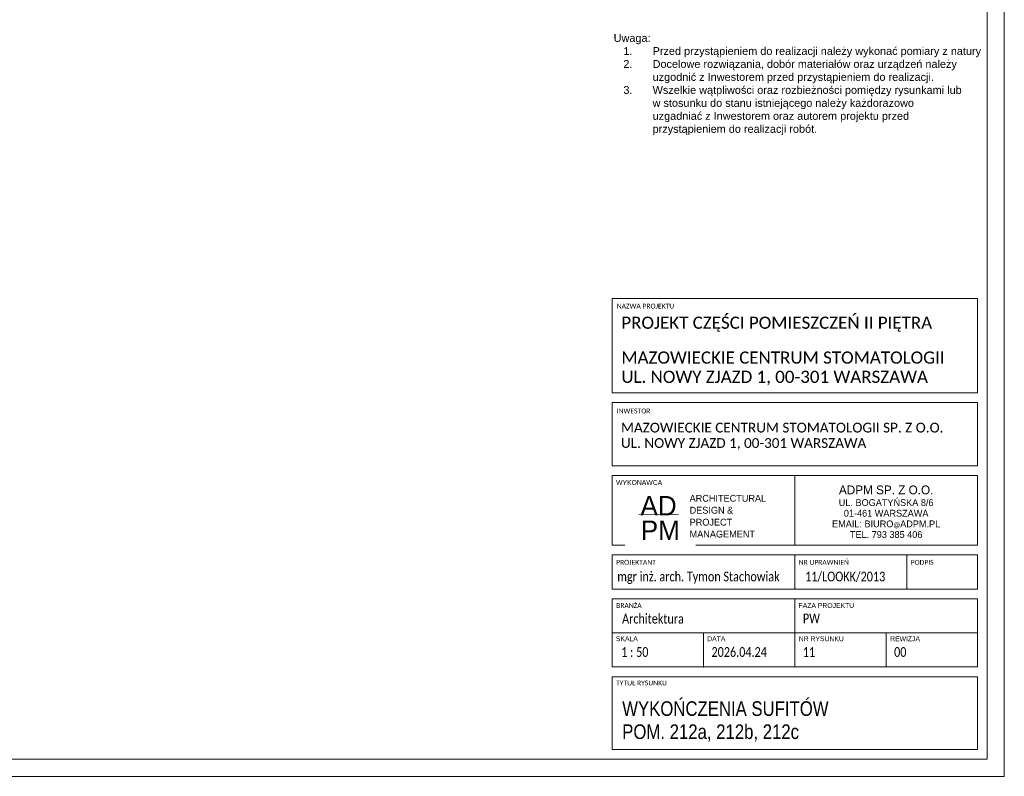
# Model space of a CAD drawing. Header units: centimetres. Extents: x 695802 to 711011, y 25963 to 44188.
# Tile 157 of 157: x 705142 to 706153, y 37777 to 38554. Entities that reach past the tile are written whole.
import ezdxf

# ---------------------------------------------------------------- set-up
doc = ezdxf.new("R2010")
doc.units = ezdxf.units.CM
doc.layers.get('0').update_dxf_attribs({"lineweight": 9})
doc.layers.add('Obrys powierzchni', color=50, linetype='Continuous', lineweight=9, plot=False)
doc.layers.add('S3_opisy', color=171, linetype='Continuous', lineweight=5)
doc.layers.add('S3_ramka', color=7, linetype='Continuous', lineweight=5)
doc.styles.add('Arial Narrow_4', font='ARIALN.TTF', dxfattribs={"height": 0.2})
doc.styles.add('Arial Narrow_5', font='ARIALN.TTF', dxfattribs={"height": 0.3})
doc.styles.add('Arial Narrow_7', font='ARIALN.TTF', dxfattribs={"height": 0.25})
doc.styles.add('Arial_4', font='arial.ttf', dxfattribs={"height": 0.1})
doc.styles.add('Arial_5', font='arial.ttf', dxfattribs={"height": 0.15})
doc.styles.get("Standard").update_dxf_attribs({"font": 'romans.shx'})

# ---------------------------------------------------------------- blocks, each defined once
blk = doc.blocks.new('zw$7FBA')
at = {"lineweight": 0, "ltscale": 1.6}
blk.add_line((-197.5, 291.4), (-197.5, 219.8), dxfattribs=at)
at = {"layer": 'S3_ramka'}
for p, q in [((-385, 376.4), (-385, 473.1)), ((-385, 473.1), (-10, 473.1)), ((-10, 376.4), (-10, 473.1)), ((-385, 376.4), (-10, 376.4)), ((-385, 301.4), (-385, 366.4)), ((-385, 366.4), (-10, 366.4)), ((-10, 301.4), (-10, 366.4)), ((-385, 301.4), (-10, 301.4)), ((-385, 291.4), (-10, 291.4)), ((-385, 219.8), (-385, 291.4)), ((-10, 219.8), (-10, 291.4)), ((-385, 219.8), (-10, 219.8)), ((-385, 174.8), (-385, 209.8)), ((-385, 209.8), (-10, 209.8)), ((-197.5, 174.8), (-197.5, 209.8)), ((-82.5, 174.8), (-82.5, 209.8)), ((-10, 174.8), (-10, 209.8)), ((-10, 174.8), (-385, 174.8)), ((-385, 164.8), (-385, 94.8)), ((-385, 164.8), (-10, 164.8)), ((-197.5, 164.8), (-197.5, 94.8)), ((-10, 164.8), (-10, 94.8)), ((-385, 129.8), (-10, 129.8)), ((-385, 94.8), (-10, 94.8)), ((-385, 84.8), (-385, 10)), ((-385, 84.8), (-10, 84.8)), ((-10, 84.8), (-10, 10)), ((-385, 10), (-10, 10))]:
    blk.add_line(p, q, dxfattribs=at)
for s, insert, char_height, width, attachment_point, line_spacing_factor, style in [('{\\A1;\\fCalibri Light|b0|i0|c238|p34;\\C7;MAZOWIECKIE CENTRUM STOMATOLOGII\\PUL. NOWY ZJAZD 1, 00-301 WARSZAWA}', (-375.7, 418.8), 12.5, 331.75, 1, 0.949189, 'Arial Narrow_7'), ('{\\A1;\\fCalibri Light|b0|i0|c238|p34;\\C7;MAZOWIECKIE CENTRUM STOMATOLOGII SP. Z O.O.\\PUL. NOWY ZJAZD 1, 00-301 WARSZAWA}', (-376.1, 345.6), 10, 380.079, 1, 0.949189, 'Arial Narrow_4'), ('\\pxqc,t7.937503,15.874997,23.8125,31.750003,39.687497,47.625,55.562504,63.499997,71.4375,79.375003,87.312497,95.25,103.187503,111.124997,119.0625,127.000003,134.937497,142.875,150.812503,158.749997,166.6875,174.625003,182.562497,190.5,198.437503,206.374997,214.3125,222.250004,230.187497,238.125,246.062503,253.999997;{\\fTw Cen MT|b0|i0|c238|p34;\\H1.125x;ADPM SP. Z O.O.\\P\\H0.777778x;UL. BOGATYŃSKA 8/6 \\P01-461 WARSZAWA\\PEMAIL: BIURO\\H0.714286x;@\\H1.4x;ADPM.PL\\PTEL. 793 385 406}', (-103.8, 254.2), 8, 187.5, 5, 0.936439, 'Arial_5'), ('\\pxsm1.05,qc;{\\fTw Cen MT|b0|i0|c238|p34;AD}', (-337.5, 260.4), 20, 52.507, 5, 0.936439, 'Arial_5')]:
    blk.add_mtext(s, dxfattribs=dict(at, insert=insert, char_height=char_height, width=width, attachment_point=attachment_point, line_spacing_factor=line_spacing_factor, style=style))
at = {"layer": 'S3_ramka', "char_height": 5, "attachment_point": 1, "style": 'Arial_4', "bg_fill": 3, "box_fill_scale": 1.25, "bg_fill_color": 256, "bg_fill_true_color": 13158600, "bg_fill_transparency": 0}
for s, insert, width, line_spacing_factor in [('\\pxt12.7,25.4,38.1,50.8,63.5,76.2,88.9,101.6,114.3,127,139.7,152.4,165.1,177.8,190.5,203.2,215.9,228.6,241.3,254,266.7,279.4,292.1,304.8,317.5,330.2,342.9,355.6,368.3,381,393.7,406.4;{\\fCalibri|b0|i0|c238|p34;NAZWA PROJEKTU}', (-380.4, 467.9), 95.6, 0.936439), ('\\pxt12.7,25.4,38.1,50.8,63.5,76.2,88.9,101.6,114.3,127,139.7,152.4,165.1,177.8,190.5,203.2,215.9,228.6,241.3,254,266.7,279.4,292.1,304.8,317.5,330.2,342.9,355.6,368.3,381,393.7,406.4;{\\fCalibri|b0|i0|c238|p34;INWESTOR }', (-380.4, 360.2), 98.25, 0.936439), ('{\\fCalibri|b0|i0|c238|p34;}WYKONAWCA', (-381.1, 286.7), 98.25, 0.936439), ('\\pxt12.7,25.4,38.1,50.8,63.5,76.2,88.9,101.6,114.3,127,139.7,152.4,165.1,177.8,190.5,203.2,215.9,228.6,241.3,254,266.7,279.4,292.1,304.8,317.5,330.2,342.9,355.6,368.3,381,393.7,406.4;{\\fCalibri|b0|i0|c238|p34;PROJEKTANT}', (-381.1, 204.8), 94.25, 0.936439), ('\\pxt12.7,25.4,38.1,50.8,63.5,76.2,88.9,101.6,114.3,127,139.7,152.4,165.1,177.8,190.5,203.2,215.9,228.6,241.3,254,266.7,279.4,292.1,304.8,317.5,330.2,342.9,355.6,368.3,381,393.7,406.4;{\\fCalibri|b0|i0|c238|p34;NR UPRAWNIEŃ}', (-193.6, 204.8), 94.25, 0.936439), ('\\pxt12.7,25.4,38.1,50.8,63.5,76.2,88.9,101.6,114.3,127,139.7,152.4,165.1,177.8,190.5,203.2,215.9,228.6,241.3,254,266.7,279.4,292.1,304.8,317.5,330.2,342.9,355.6,368.3,381,393.7,406.4;{\\fCalibri|b0|i0|c238|p34;PODPIS}', (-78.6, 204.8), 55.45, 0.936439), ('\\pxt1.25,2.5,3.75,5,6.25,7.5,8.75,10,11.25,12.5,13.75,15,16.25,17.5,18.75,20,21.25,22.5,23.75,25,26.25,27.5,28.75,30,31.25,32.5,33.75,35,36.25,37.5,38.75,40;{\\fCalibri|b0|i0|c238|p34;BRANŻA}', (-381, 160.4), 94.25, 0.949189), ('\\pxt1.25,2.5,3.75,5,6.25,7.5,8.75,10,11.25,12.5,13.75,15,16.25,17.5,18.75,20,21.25,22.5,23.75,25,26.25,27.5,28.75,30,31.25,32.5,33.75,35,36.25,37.5,38.75,40;{FAZA PROJEKTU}', (-193.7, 160.4), 94.25, 0.949189), ('\\pxt1.25,2.5,3.75,5,6.25,7.5,8.75,10,11.25,12.5,13.75,15,16.25,17.5,18.75,20,21.25,22.5,23.75,25,26.25,27.5,28.75,30,31.25,32.5,33.75,35,36.25,37.5,38.75,40;{SKALA}', (-381.3, 126.3), 94.25, 0.949189), ('\\pxt1.25,2.5,3.75,5,6.25,7.5,8.75,10,11.25,12.5,13.75,15,16.25,17.5,18.75,20,21.25,22.5,23.75,25,26.25,27.5,28.75,30,31.25,32.5,33.75,35,36.25,37.5,38.75,40;NR RYSUNKU', (-193.5, 126.3), 94.25, 0.949189), ('\\pxt1.25,2.5,3.75,5,6.25,7.5,8.75,10,11.25,12.5,13.75,15,16.25,17.5,18.75,20,21.25,22.5,23.75,25,26.25,27.5,28.75,30,31.25,32.5,33.75,35,36.25,37.5,38.75,40;{\\fCalibri|b0|i0|c238|p34;TYTUŁ RYSUNKU }', (-381.1, 80.9), 94.25, 0.949189)]:
    blk.add_mtext(s, dxfattribs=dict(at, insert=insert, width=width, line_spacing_factor=line_spacing_factor))
at = {"layer": 'S3_ramka', "insert": (-335.7, 235.2), "char_height": 20, "width": 52.507, "attachment_point": 5, "line_spacing_factor": 0.936439, "style": 'Arial_5', "bg_fill": 2}
blk.add_mtext('{\\fTw Cen MT|b0|i0|c238|p34;PM}', dxfattribs=at)
at = {"lineweight": 0, "ltscale": 1.6, "const_width": 0.7}
blk.add_lwpolyline([(-358, 251.1), (-316.7, 251.1)], dxfattribs=at)
at = {"layer": 'S3_ramka'}
for p, q in [((-291.3, 129.8), (-291.3, 94.3)), ((-103.8, 129.8), (-103.8, 94.8))]:
    blk.add_line(p, q, dxfattribs=at)
for s, insert, char_height, width, attachment_point, line_spacing_factor, style in [('\\pxql;{\\fCalibri Light|b0|i0|c238|p34;PROJEKT CZĘŚCI POMIESZCZEŃ II PIĘTRA}', (-375.7, 454.6), 12.5, 352.9, 1, 0.949189, 'Arial Narrow_7'), ('\\pxsm1.05,ql;{\\fTw Cen MT|b0|i0|c238|p34;ARCHITECTURAL\\PDESIGN &\\PPROJECT\\PMANAGEMENT}', (-233.6, 249.6), 7, 143.965, 5, 0.936439, 'Arial_5'), ('\\pxql;{\\A1;\\fCalibri Light|b0|i0|c238|p34;\\W0.8;\\C7;mgr inż. arch. Tymon Stachowiak}', (-379.9, 192.7), 10, 199.383, 1, 0.949189, 'Arial Narrow_4'), ('\\pxql;{\\A1;\\fCalibri Light|b0|i0|c238|p34;\\W0.8;\\C7;11/LOOKK/2013}', (-187, 192.7), 10, 123.723, 1, 0.949189, 'Arial Narrow_4'), ('\\pxt6.35,12.7,19.05,25.4,31.75,38.1,44.45,50.8,57.15,63.5,69.85,76.2,82.55,88.9,95.25,101.6,107.95,114.3,120.65,127,133.35,139.7,146.05,152.4,158.75,165.1,171.45,177.8,184.15,190.5,196.85,203.2;{\\fCalibri|b0|i0|c238|p34;\\W0.8;Architektura}', (-374.9, 149.4), 10, 141.9, 1, 0.949189, 'Arial Narrow_4')]:
    blk.add_mtext(s, dxfattribs=dict(at, insert=insert, char_height=char_height, width=width, attachment_point=attachment_point, line_spacing_factor=line_spacing_factor, style=style))
at = {"layer": 'S3_ramka', "char_height": 5, "attachment_point": 1, "line_spacing_factor": 0.949189, "style": 'Arial_4', "bg_fill": 3, "box_fill_scale": 1.25, "bg_fill_color": 256, "bg_fill_true_color": 13158600, "bg_fill_transparency": 0}
for s, insert, width in [('\\pxt1.25,2.5,3.75,5,6.25,7.5,8.75,10,11.25,12.5,13.75,15,16.25,17.5,18.75,20,21.25,22.5,23.75,25,26.25,27.5,28.75,30,31.25,32.5,33.75,35,36.25,37.5,38.75,40;DATA', (-287.5, 126.3), 56.775), ('\\pxt1.25,2.5,3.75,5,6.25,7.5,8.75,10,11.25,12.5,13.75,15,16.25,17.5,18.75,20,21.25,22.5,23.75,25,26.25,27.5,28.75,30,31.25,32.5,33.75,35,36.25,37.5,38.75,40;REWIZJA', (-99.7, 126.3), 64.44)]:
    blk.add_mtext(s, dxfattribs=dict(at, insert=insert, width=width))

msp = doc.modelspace()

# ---------------------------------------------------------------- linework, layer by layer
at = {"layer": 'Obrys powierzchni', "ltscale": 1.6}
for points in [[(704052.6, 39262.3), (706152.6, 39262.3), (706152.6, 37777.3), (704052.6, 37777.3)], [(704070.1, 39244.8), (706135.1, 39244.8), (706135.1, 37794.8), (704070.1, 37794.8)]]:
    msp.add_lwpolyline(points, close=True, dxfattribs=at)

# ---------------------------------------------------------------- texts
at = {"layer": 'S3_opisy', "ltscale": 1.6, "insert": (705751.5, 38539.5), "char_height": 10, "width": 361.023, "attachment_point": 1}
msp.add_mtext('\\pxql;{\\A1;\\fArial|b0|i0|c238|p34;\\H0.8x;Uwaga:\\P\\pi-3,l4,t4;1.^IPrzed przystąpieniem do realizacji należy wykonać pomiary z natury \\P2.^IDocelowe rozwiązania, dobór materiałów oraz urządzeń należy uzgodnić z Inwestorem przed przystąpieniem do realizacji.\\P3.^IWszelkie wątpliwości oraz rozbieżności pomiędzy rysunkami lub w stosunku do stanu istniejącego należy każdorazowo uzgadniać z Inwestorem oraz autorem projektu przed przystąpieniem do realizacji robót.}', dxfattribs=at)
at = {"layer": 'S3_ramka', "insert": (705760.3, 37833.6), "char_height": 15, "width": 343.65, "attachment_point": 4, "line_spacing_factor": 0.949189, "style": 'Arial Narrow_5'}
msp.add_mtext('\\pxt4.23333,8.46667,12.7,16.93333,21.16667,25.4,29.63333,33.86667,38.1,42.33333,46.56667,50.8,55.03333,59.26667,63.5,67.73333,71.96667,76.2,80.43333,84.66667,88.9,93.13333,97.36667,101.6,105.83333,110.06667,114.3,118.53333,122.76667,127,131.23333,135.46667;WYKOŃCZENIA SUFITÓW\\PPOM. 212a, 212b, 212c', dxfattribs=at)

# ---------------------------------------------------------------- next in the draw order: texts
at = {"layer": 'S3_ramka', "char_height": 10, "line_spacing_factor": 0.949189, "style": 'Arial Narrow_4', "bg_fill": 2}
for s, insert, width, attachment_point in [('\\pxt6.35,12.7,19.05,25.4,31.75,38.1,44.45,50.8,57.15,63.5,69.85,76.2,82.55,88.9,95.25,101.6,107.95,114.3,120.65,127,133.35,139.7,146.05,152.4,158.75,165.1,171.45,177.8,184.15,190.5,196.85,203.2;{\\fCalibri|b0|i0|c238|p34;\\W0.8;PW}', (705945.8, 37944.5), 141.9, 1), ('\\pxql,t6.35,12.7,19.05,25.4,31.75,38.1,44.45,50.8,57.15,63.5,69.85,76.2,82.55,88.9,95.25,101.6,107.95,114.3,120.65,127,133.35,139.7,146.05,152.4,158.75,165.1,171.45,177.8,184.15,190.5,196.85,203.2;{\\fCalibri|b0|i0|c238|p34;\\W0.8; 1 : 50}', (705801.8, 37910), 90.65, 2)]:
    msp.add_mtext(s, dxfattribs=dict(at, insert=insert, width=width, attachment_point=attachment_point))

# ---------------------------------------------------------------- next in the draw order: texts
at = {"layer": 'S3_ramka', "insert": (705897.3, 37910), "char_height": 10, "width": 90.65, "attachment_point": 2, "line_spacing_factor": 0.949189, "style": 'Arial Narrow_4'}
msp.add_mtext('\\pxql,t6.35,12.7,19.05,25.4,31.75,38.1,44.45,50.8,57.15,63.5,69.85,76.2,82.55,88.9,95.25,101.6,107.95,114.3,120.65,127,133.35,139.7,146.05,152.4,158.75,165.1,171.45,177.8,184.15,190.5,196.85,203.2;{\\fCalibri|b0|i0|c238|p34;\\W0.8;2026.04.24}', dxfattribs=at)

# ---------------------------------------------------------------- next in the draw order: block references
at = {"ltscale": 1.6}
msp.add_blockref('zw$7FBA', (706135.1, 37794.8), dxfattribs=at)

# ---------------------------------------------------------------- next in the draw order: texts
at = {"layer": 'S3_ramka', "char_height": 10, "width": 90.65, "attachment_point": 2, "line_spacing_factor": 0.949189, "style": 'Arial Narrow_4'}
for s, insert in [('\\pxql,t6.35,12.7,19.05,25.4,31.75,38.1,44.45,50.8,57.15,63.5,69.85,76.2,82.55,88.9,95.25,101.6,107.95,114.3,120.65,127,133.35,139.7,146.05,152.4,158.75,165.1,171.45,177.8,184.15,190.5,196.85,203.2;{\\fCalibri|b0|i0|c238|p34;\\W0.8;11}', (705991, 37910)), ('\\pxql,t6.35,12.7,19.05,25.4,31.75,38.1,44.45,50.8,57.15,63.5,69.85,76.2,82.55,88.9,95.25,101.6,107.95,114.3,120.65,127,133.35,139.7,146.05,152.4,158.75,165.1,171.45,177.8,184.15,190.5,196.85,203.2;{\\fCalibri|b0|i0|c238|p34;\\W0.8;00}', (706084.8, 37910))]:
    msp.add_mtext(s, dxfattribs=dict(at, insert=insert))

doc.saveas('drawing.dxf')
